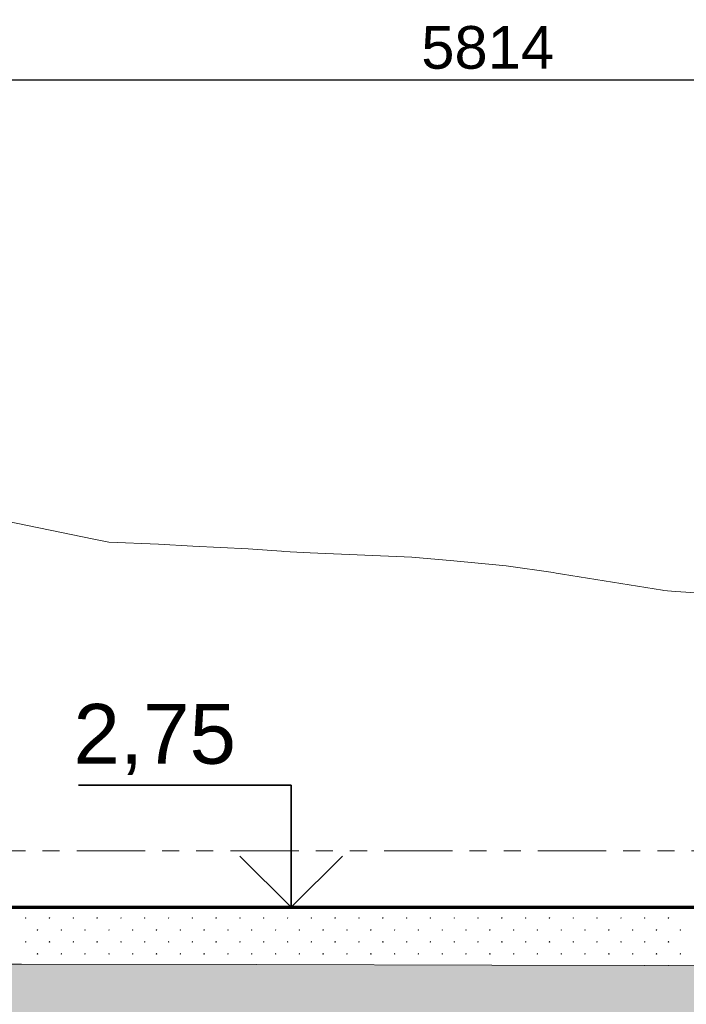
# Model space of a CAD drawing. Header units: millimetres. Extents: x 615418 to 955542, y 450519 to 646666.
# Tile 65 of 84: x 853999 to 873513, y 605264 to 634094. Entities that reach past the tile are written whole.
import ezdxf
from ezdxf.enums import TextEntityAlignment as Align

# ---------------------------------------------------------------- set-up
doc = ezdxf.new("R2010")
doc.units = ezdxf.units.MM
doc.linetypes.add('ACISOTGB', pattern=[9, 4, -1, 1, -1, 1, -1])
for name, color, linetype in [('00', 7, 'Continuous'), ('Bound', 7, 'Continuous'), ('C3D-Профиль', 7, 'Continuous'), ('Fill', 7, 'Continuous'), ('Бетон_условный', 7, 'Continuous'), ('отметки', 7, 'Continuous')]:
    doc.layers.add(name, color=color, linetype=linetype)
doc.layers.add('ИИ_ОФОРМЛЕНИЕ_015', color=7, linetype='Continuous', lineweight=15)
doc.styles.add('arial', font='arial.ttf')
doc.styles.get("Standard").update_dxf_attribs({"font": 'arial.ttf'})
doc.dimstyles.new('ISO-25', dxfattribs={"dimtxt": 2.5, "dimasz": 2.5, "dimexe": 1.25, "dimexo": 0.625, "dimtad": 1, "dimtxsty": 'Standard', "dimcen": 2.5, "dimadec": 0, "dimazin": 0, "dimtfac": 1, "dimtmove": 0, "dimatfit": 3, "dimfxl": 1, "dimarcsym": 0})

# ---------------------------------------------------------------- blocks, each defined once
blk = doc.blocks.new('_ArchTick')
at = {"color": 0, "linetype": 'ByBlock', "const_width": 0.15}
blk.add_lwpolyline([(-0.5, -0.5), (0.5, 0.5)], dxfattribs=at)
blk = doc.blocks.new('*D74')
at = {"color": 0, "lineweight": -2, "ltscale": 200, "transparency": 16777216}
for p, q in [((838627, 608418), (838627, 632948)), ((896767, 612168), (896767, 632948)), ((896767, 632323), (838627, 632323))]:
    blk.add_line(p, q, dxfattribs=at)
at = {"layer": 'Defpoints', "color": 0, "ltscale": 200, "transparency": 16777216}
for p in [(838627, 632323), (896767, 611856), (838627, 608106)]:
    blk.add_point(p, dxfattribs=at)
at = {"color": 0, "lineweight": -2, "ltscale": 200, "transparency": 16777216, "xscale": 1250, "yscale": 1250, "zscale": 1250, "rotation": 180}
blk.add_blockref('_ArchTick', (838627, 632323), dxfattribs=at)
at = {"color": 0, "lineweight": -2, "ltscale": 200, "transparency": 16777216, "xscale": 1250, "yscale": 1250, "zscale": 1250}
blk.add_blockref('_ArchTick', (896767, 632323), dxfattribs=at)
at = {"color": 0, "ltscale": 200, "transparency": 16777216, "insert": (867697, 633274), "char_height": 1250, "attachment_point": 5, "bg_fill": 3, "box_fill_scale": 1.1, "bg_fill_color": 256, "bg_fill_true_color": 13158600, "bg_fill_transparency": 0}
blk.add_mtext('5814', dxfattribs=at)
blk = doc.blocks.new('*U34')
at = {"color": 7, "lineweight": 25, "ltscale": 100}
blk.add_line((-9, 0), (0, 0), dxfattribs=at)
at = {"layer": '00', "color": 7, "lineweight": 35, "ltscale": 100}
for p, q in [((-6, 7.154), (-18.455, 7.154)), ((-6, 0), (-6, 7.154)), ((-9, 3), (-6, 0)), ((-6, 0), (-3, 3))]:
    blk.add_line(p, q, dxfattribs=at)
at = {"ltscale": 100, "style": 'arial', "flags": 8}
for tag, p in [('OTMETKA', (-9.233, 10.154)), ('OTMETKA_2', (-9.231, 4.154))]:
    blk.add_attdef(tag, text='', height=3.5, dxfattribs=at).set_placement(p, align=Align.MIDDLE_RIGHT)

msp = doc.modelspace()

# ---------------------------------------------------------------- hatches: boundary and pattern name
at = {"layer": 'Fill', "lineweight": 13}
h = msp.add_hatch(dxfattribs=at)
h.set_pattern_fill('GR30', color=256, scale=1500, pattern_type=2)
h.set_pattern_definition([(197.866148, (766950.019, 605597.732), (-1469.25, -489.3829239), [8.8168, -15942.6809]), (197.866148, (767197.519, 605845.232), (-1469.25, -489.3829239), [8.8168, -15942.6809]), (270, (767189.1, 605842.5), (489.75, 3e-14), [8.8168, -480.5661]), (270, (766941.6, 605595), (489.75, 3e-14), [8.8168, -480.5661]), (342.133852, (766941.694, 605586.242), (13713.0000001, -4404.4463148), [8.817, -15942.6807]), (342.133852, (767189.194, 605833.742), (13713.0000001, -4404.4463148), [8.817, -15942.6807]), (53.95219, (766949.944, 605583.392), (2448.75, 3425.680467), [8.817, -6649.238]), (53.95219, (767197.444, 605830.892), (2448.75, 3425.680467), [8.817, -6649.238]), (126.04781, (767202.694, 605838.092), (-1469.25, 1957.5316954), [8.8168, -6649.2382]), (126.04781, (766955.194, 605590.592), (-1469.25, 1957.5316954), [8.8168, -6649.2382])])
h.paths.add_polyline_path([(933579.3, 602648.5), (943944.1, 603034.7), (951843.6, 603295.4), (954042.3, 603379.5), (954989.5, 603415.7), (952542.3, 604231.5), (954042.3, 605231.5), (954042.3, 605512.1), (950535.1, 605748.2), (943944.1, 606214.7), (943496.9, 606250.4), (936616.8, 606252.6), (929736.7, 606258.9), (922856.7, 606269.1), (915976.6, 606282.8), (909096.5, 606299.3), (902216.5, 606317.9), (895336.4, 606337.9), (888456.3, 606358.3), (881576.2, 606378.3), (874696.2, 606397), (867816.1, 606413.5), (860936, 606427.2), (854055.9, 606437.4), (847475.8, 606438.8), (840295.8, 606445.8), (837106.8, 606445.8), (834117.9, 606445.8), (831128.9, 606445.9), (828139.9, 606445.9), (825151, 606445.9), (822162, 606445.9), (819173, 606445.9), (817678.5, 606445.9), (817678.5, 606445.8), (816922.4, 606485.4), (816175.6, 606517.7), (815428.8, 606549.5), (814681.9, 606581.4), (813935.1, 606613.2), (813188.3, 606645.1), (812441.5, 606675.7), (811694.6, 606706.2), (810947.8, 606736.8), (810200.9, 606767.4), (809454.1, 606795.8), (808707.2, 606824.3), (807960.3, 606852.8), (807213.4, 606881.3), (806466.5, 606907), (805719.6, 606932.7), (804972.7, 606958.5), (804225.8, 606984.2), (803478.8, 607006.5), (802731.8, 607028.9), (801984.8, 607051.2), (801237.9, 607073.6), (800490.8, 607092.2), (799743.8, 607110.7), (798996.7, 607129.3), (798249.7, 607147.8), (797502.6, 607162.3), (796755.5, 607176.8), (796008.4, 607191.3), (795161.3, 607205.8), (793411.4, 607124.1), (791761.5, 606882.5), (790111.6, 606491.6), (788461.7, 605968.4), (786811.8, 605335.8), (785161.9, 604621.6), (783512.1, 603856.8), (781862.2, 603074.9), (780450.5, 602420.5), (781424.5, 602419.5), (782398.6, 602418.6), (783372.6, 602417.6), (784346.7, 602416.6), (785320.7, 602415.6), (786294.8, 602414.7), (787268.8, 602413.7), (788242.9, 602412.7), (789217, 602411.7), (790191, 602410.7), (791165.1, 602409.8), (792139.1, 602408.8), (793113.2, 602407.8), (794087.2, 602406.8), (795230.8, 602406.8), (796008.2, 602381.8), (796755, 602357.8), (797501.9, 602333.8), (798248.8, 602309.8), (798995.4, 602279), (799742.1, 602248.3), (800488.8, 602217.5), (801235.5, 602186.8), (801982, 602149.8), (802728.5, 602112.7), (803475, 602075.7), (804221.5, 602038.7), (804967.9, 601996.1), (805714.3, 601953.5), (806460.6, 601910.9), (807207, 601868.3), (807953.2, 601821.1), (808699.4, 601773.9), (809445.7, 601726.7), (810191.9, 601679.5), (810938, 601628.8), (811684.2, 601578.2), (812430.3, 601527.5), (813176.5, 601476.9), (813922.6, 601424.1), (814668.6, 601371.4), (815414.7, 601318.6), (816160.8, 601265.8), (816906.9, 601212.3), (817678, 601145.9), (819173, 601145.9), (822162, 601145.9), (825151, 601145.9), (828139.9, 601145.9), (831128.9, 601145.9), (834117.9, 601145.9), (837106.8, 601145.8), (840295.8, 601145.8), (843649.5, 601143.8), (847475.8, 601145.8), (850356.8, 601128.3), (853710.5, 601115.5), (857064.2, 601100), (860417.9, 601082.4), (863771.6, 601063.7), (867125.2, 601044.5), (870478.9, 601025.7), (873832.6, 601008.2), (877186.3, 600992.6), (880540, 600979.8), (883893.6, 600970.2), (887247.3, 600964.3), (890601, 600962.3), (892119.9, 601012.4), (902484.8, 601398.7), (912849.6, 601812.2), (923214.4, 602235)])

# ---------------------------------------------------------------- linework, layer by layer
at = {"layer": 'Bound', "color": 7, "linetype": 'Continuous', "lineweight": 0, "flags": 128}
msp.add_lwpolyline([(943496.9, 606250.4), (936616.8, 606252.6), (929736.7, 606258.9), (922856.7, 606269.1), (915976.6, 606282.8), (909096.5, 606299.3), (902216.5, 606317.9), (895336.4, 606337.9), (888456.3, 606358.3), (881576.2, 606378.3), (874696.2, 606397), (867816.1, 606413.5), (860936, 606427.2), (854055.9, 606437.4), (847475.8, 606438.8)], dxfattribs=at)
at = {"layer": 'C3D-Профиль', "linetype": 'Continuous', "lineweight": 13, "flags": 128}
msp.add_lwpolyline([(852604, 619616), (854887.6, 619145.1), (856172.5, 618884.1), (856611.8, 618794.9), (858062, 618739.1), (859063.1, 618680.2), (860690.9, 618604), (861661.3, 618530.9), (861725.2, 618527.2), (862498.6, 618486.7), (865473.9, 618355.8), (866703.5, 618253.5), (868239.3, 618101.1), (869612.4, 617904.4), (869703.5, 617889.7), (869889.3, 617855.8), (872811.4, 617387.2), (872839.5, 617384.2), (873210, 617355.8), (874515.9, 617268)], dxfattribs=at)
at = {"layer": 'Fill', "linetype": 'Continuous', "lineweight": 13}
for p, q in [((854176.2, 607797.2), (854168.5, 607794.7)), ((854168.5, 607794.7), (854168.5, 607786.5)), ((854168.6, 607786.6), (854176.3, 607784.1)), ((854181, 607790.6), (854176.2, 607797.2)), ((854176.2, 607784), (854181, 607790.6)), ((854873.1, 607797.2), (854865.4, 607794.7)), ((854865.4, 607794.7), (854865.4, 607786.5)), ((854865.5, 607786.6), (854873.2, 607784.1)), ((854873.1, 607784), (854877.9, 607790.6)), ((854878, 607790.6), (854873.2, 607797.2)), ((855570.1, 607797.2), (855562.3, 607794.7)), ((855562.4, 607794.7), (855562.4, 607786.5)), ((855562.4, 607786.6), (855570.2, 607784.1)), ((855574.9, 607790.6), (855570.1, 607797.2)), ((855570.1, 607784), (855574.9, 607790.6)), ((856267, 607797.2), (856259.2, 607794.7)), ((856259.3, 607794.7), (856259.3, 607786.5)), ((856259.3, 607786.6), (856267.1, 607784.1)), ((856271.8, 607790.6), (856267, 607797.2)), ((856267, 607784), (856271.8, 607790.6)), ((856963.9, 607797.2), (856956.2, 607794.7)), ((856956.2, 607794.7), (856956.2, 607786.5)), ((856956.3, 607786.6), (856964, 607784.1)), ((856963.9, 607784), (856968.7, 607790.6)), ((856968.8, 607790.6), (856964, 607797.2)), ((857660.9, 607797.2), (857653.1, 607794.7)), ((857653.1, 607794.7), (857653.1, 607786.5)), ((857653.2, 607786.6), (857661, 607784.1)), ((857665.7, 607790.6), (857660.9, 607797.2)), ((857660.9, 607784), (857665.6, 607790.6)), ((858357.8, 607797.2), (858350, 607794.7)), ((858350.1, 607794.7), (858350.1, 607786.5)), ((858350.1, 607786.6), (858357.9, 607784.1)), ((858362.6, 607790.6), (858357.8, 607797.2)), ((858357.8, 607784), (858362.6, 607790.6)), ((859054.7, 607797.2), (859047, 607794.7)), ((859047, 607794.7), (859047, 607786.5)), ((859047.1, 607786.6), (859054.8, 607784.1)), ((859059.5, 607790.6), (859054.7, 607797.2)), ((859054.7, 607784), (859059.5, 607790.6)), ((859751.6, 607797.2), (859743.9, 607794.7)), ((859743.9, 607794.7), (859743.9, 607786.5)), ((859744, 607786.6), (859751.7, 607784.1)), ((859751.6, 607784), (859756.4, 607790.6)), ((859756.5, 607790.6), (859751.7, 607797.2)), ((860448.6, 607797.2), (860440.8, 607794.7)), ((860440.9, 607794.7), (860440.9, 607786.5)), ((860440.9, 607786.6), (860448.7, 607784.1)), ((860453.4, 607790.6), (860448.6, 607797.2)), ((860448.6, 607784), (860453.4, 607790.6)), ((861145.5, 607797.2), (861137.7, 607794.7)), ((861137.8, 607794.7), (861137.8, 607786.5)), ((861137.9, 607786.6), (861145.6, 607784.1)), ((861150.3, 607790.6), (861145.5, 607797.2)), ((861145.5, 607784), (861150.3, 607790.6)), ((861842.4, 607797.2), (861834.7, 607794.7)), ((861834.7, 607794.7), (861834.7, 607786.5)), ((861834.8, 607786.6), (861842.5, 607784.1)), ((861842.4, 607784), (861847.2, 607790.6)), ((861847.3, 607790.6), (861842.5, 607797.2)), ((862539.4, 607797.2), (862531.6, 607794.7)), ((862531.6, 607794.7), (862531.6, 607786.5)), ((862531.7, 607786.6), (862539.5, 607784.1)), ((862544.2, 607790.6), (862539.4, 607797.2)), ((862539.4, 607784), (862544.2, 607790.6)), ((863236.3, 607797.2), (863228.5, 607794.7)), ((863228.6, 607794.7), (863228.6, 607786.5)), ((863228.6, 607786.6), (863236.4, 607784.1)), ((863241.1, 607790.6), (863236.3, 607797.2)), ((863236.3, 607784), (863241.1, 607790.6)), ((863933.2, 607797.2), (863925.5, 607794.7)), ((863925.5, 607794.7), (863925.5, 607786.5)), ((863925.6, 607786.6), (863933.3, 607784.1)), ((863933.2, 607784), (863938, 607790.6)), ((863938, 607790.6), (863933.3, 607797.2)), ((864630.1, 607797.2), (864622.4, 607794.7)), ((864622.4, 607794.7), (864622.4, 607786.5)), ((864622.5, 607786.6), (864630.3, 607784.1)), ((864630.1, 607784), (864634.9, 607790.6)), ((864635, 607790.6), (864630.2, 607797.2)), ((865327.1, 607797.2), (865319.3, 607794.7)), ((865319.4, 607794.7), (865319.4, 607786.5)), ((865319.4, 607786.6), (865327.2, 607784.1)), ((865331.9, 607790.6), (865327.1, 607797.2)), ((865327.1, 607784), (865331.9, 607790.6)), ((866024, 607797.2), (866016.3, 607794.7)), ((866016.3, 607794.7), (866016.3, 607786.5)), ((866016.4, 607786.6), (866024.1, 607784.1)), ((866028.8, 607790.6), (866024, 607797.2)), ((866024, 607784), (866028.8, 607790.6)), ((866720.9, 607797.2), (866713.2, 607794.7)), ((866713.2, 607794.7), (866713.2, 607786.5)), ((866713.3, 607786.6), (866721, 607784.1)), ((866720.9, 607784), (866725.7, 607790.6)), ((866725.8, 607790.6), (866721, 607797.2)), ((867417.9, 607797.2), (867410.1, 607794.7)), ((867410.2, 607794.7), (867410.2, 607786.5)), ((867410.2, 607786.6), (867418, 607784.1)), ((867422.7, 607790.6), (867417.9, 607797.2)), ((867417.9, 607784), (867422.7, 607790.6)), ((868114.8, 607797.2), (868107, 607794.7)), ((868107.1, 607794.7), (868107.1, 607786.5)), ((868107.1, 607786.6), (868114.9, 607784.1)), ((868119.6, 607790.6), (868114.8, 607797.2)), ((868114.8, 607784), (868119.6, 607790.6)), ((868811.7, 607797.2), (868804, 607794.7)), ((868804, 607794.7), (868804, 607786.5)), ((868804.1, 607786.6), (868811.8, 607784.1)), ((868811.7, 607784), (868816.5, 607790.6)), ((868816.6, 607790.6), (868811.8, 607797.2)), ((869508.7, 607797.2), (869500.9, 607794.7)), ((869500.9, 607794.7), (869500.9, 607786.5)), ((869501, 607786.6), (869508.8, 607784.1)), ((869513.5, 607790.6), (869508.7, 607797.2)), ((869508.7, 607784), (869513.4, 607790.6)), ((870205.6, 607797.2), (870197.8, 607794.7)), ((870197.9, 607794.7), (870197.9, 607786.5)), ((870197.9, 607786.6), (870205.7, 607784.1)), ((870210.4, 607790.6), (870205.6, 607797.2)), ((870205.6, 607784), (870210.4, 607790.6)), ((870902.5, 607797.2), (870894.8, 607794.7)), ((870894.8, 607794.7), (870894.8, 607786.5)), ((870894.9, 607786.6), (870902.6, 607784.1)), ((870907.3, 607790.6), (870902.5, 607797.2)), ((870902.5, 607784), (870907.3, 607790.6)), ((871599.4, 607797.2), (871591.7, 607794.7)), ((871591.7, 607794.7), (871591.7, 607786.5)), ((871591.8, 607786.6), (871599.5, 607784.1)), ((871599.4, 607784), (871604.2, 607790.6)), ((871604.3, 607790.6), (871599.5, 607797.2)), ((872296.4, 607797.2), (872288.6, 607794.7)), ((872288.7, 607794.7), (872288.7, 607786.5)), ((872288.7, 607786.6), (872296.5, 607784.1)), ((872301.2, 607790.6), (872296.4, 607797.2)), ((872296.4, 607784), (872301.2, 607790.6)), ((872993.3, 607797.2), (872985.5, 607794.7)), ((872985.6, 607794.7), (872985.6, 607786.5)), ((872985.6, 607786.6), (872993.4, 607784.1)), ((872998.1, 607790.6), (872993.3, 607797.2)), ((872993.3, 607784), (872998.1, 607790.6)), ((854521.2, 607445.6), (854513.5, 607443.1)), ((854513.5, 607443.1), (854513.5, 607435)), ((854526, 607439), (854521.2, 607445.6)), ((854521.2, 607432.4), (854526, 607439)), ((855218.1, 607445.6), (855210.4, 607443.1)), ((855210.4, 607443.1), (855210.4, 607435)), ((855218.1, 607432.4), (855222.9, 607439)), ((855223, 607439), (855218.2, 607445.6)), ((855915.1, 607445.6), (855907.3, 607443.1)), ((855907.4, 607443.1), (855907.4, 607435)), ((855919.9, 607439), (855915.1, 607445.6)), ((855915.1, 607432.4), (855919.9, 607439)), ((856612, 607445.6), (856604.2, 607443.1)), ((856604.3, 607443.1), (856604.3, 607435)), ((856616.8, 607439), (856612, 607445.6)), ((856612, 607432.4), (856616.8, 607439)), ((857308.9, 607445.6), (857301.2, 607443.1)), ((857301.2, 607443.1), (857301.2, 607435)), ((857308.9, 607432.4), (857313.7, 607439)), ((857313.8, 607439), (857309, 607445.6)), ((858005.9, 607445.6), (857998.1, 607443.1)), ((857998.1, 607443.1), (857998.1, 607435)), ((858010.7, 607439), (858005.9, 607445.6)), ((858005.9, 607432.4), (858010.6, 607439)), ((858702.8, 607445.6), (858695, 607443.1)), ((858695.1, 607443.1), (858695.1, 607435)), ((858707.6, 607439), (858702.8, 607445.6)), ((858702.8, 607432.4), (858707.6, 607439)), ((859399.7, 607445.6), (859392, 607443.1)), ((859392, 607443.1), (859392, 607435)), ((859404.5, 607439), (859399.7, 607445.6)), ((859399.7, 607432.4), (859404.5, 607439)), ((860096.6, 607445.6), (860088.9, 607443.1)), ((860088.9, 607443.1), (860088.9, 607435)), ((860096.6, 607432.4), (860101.4, 607439)), ((860101.5, 607439), (860096.7, 607445.6)), ((860793.6, 607445.6), (860785.8, 607443.1)), ((860785.9, 607443.1), (860785.9, 607435)), ((860798.4, 607439), (860793.6, 607445.6)), ((860793.6, 607432.4), (860798.4, 607439)), ((861490.5, 607445.6), (861482.7, 607443.1)), ((861482.8, 607443.1), (861482.8, 607435)), ((861495.3, 607439), (861490.5, 607445.6)), ((861490.5, 607432.4), (861495.3, 607439)), ((862187.4, 607445.6), (862179.7, 607443.1)), ((862179.7, 607443.1), (862179.7, 607435)), ((862187.4, 607432.4), (862192.2, 607439)), ((862192.3, 607439), (862187.5, 607445.6)), ((862884.4, 607445.6), (862876.6, 607443.1)), ((862876.6, 607443.1), (862876.6, 607435)), ((862889.2, 607439), (862884.4, 607445.6)), ((862884.4, 607432.4), (862889.2, 607439)), ((863581.3, 607445.6), (863573.5, 607443.1)), ((863573.6, 607443.1), (863573.6, 607435)), ((863586.1, 607439), (863581.3, 607445.6)), ((863581.3, 607432.4), (863586.1, 607439)), ((864278.2, 607445.6), (864270.5, 607443.1)), ((864270.5, 607443.1), (864270.5, 607435)), ((864278.2, 607432.4), (864283, 607439)), ((864283, 607439), (864278.3, 607445.6)), ((864975.1, 607445.6), (864967.4, 607443.1)), ((864967.4, 607443.1), (864967.4, 607435)), ((864975.1, 607432.4), (864979.9, 607439)), ((864980, 607439), (864975.2, 607445.6)), ((865672.1, 607445.6), (865664.3, 607443.1)), ((865664.4, 607443.1), (865664.4, 607435)), ((865676.9, 607439), (865672.1, 607445.6)), ((865672.1, 607432.4), (865676.9, 607439)), ((866369, 607445.6), (866361.3, 607443.1)), ((866361.3, 607443.1), (866361.3, 607435)), ((866373.8, 607439), (866369, 607445.6)), ((866369, 607432.4), (866373.8, 607439)), ((867065.9, 607445.6), (867058.2, 607443.1)), ((867058.2, 607443.1), (867058.2, 607435)), ((867065.9, 607432.4), (867070.7, 607439)), ((867070.8, 607439), (867066, 607445.6)), ((867762.9, 607445.6), (867755.1, 607443.1)), ((867755.2, 607443.1), (867755.2, 607435)), ((867767.7, 607439), (867762.9, 607445.6)), ((867762.9, 607432.4), (867767.7, 607439)), ((868459.8, 607445.6), (868452, 607443.1)), ((868452.1, 607443.1), (868452.1, 607435)), ((868464.6, 607439), (868459.8, 607445.6)), ((868459.8, 607432.4), (868464.6, 607439)), ((869156.7, 607445.6), (869149, 607443.1)), ((869149, 607443.1), (869149, 607435)), ((869156.7, 607432.4), (869161.5, 607439)), ((869161.6, 607439), (869156.8, 607445.6)), ((869853.7, 607445.6), (869845.9, 607443.1)), ((869845.9, 607443.1), (869845.9, 607435)), ((869858.5, 607439), (869853.7, 607445.6)), ((869853.7, 607432.4), (869858.4, 607439)), ((870550.6, 607445.6), (870542.8, 607443.1)), ((870542.9, 607443.1), (870542.9, 607435)), ((870555.4, 607439), (870550.6, 607445.6)), ((870550.6, 607432.4), (870555.4, 607439)), ((871247.5, 607445.6), (871239.8, 607443.1)), ((871239.8, 607443.1), (871239.8, 607435)), ((871252.3, 607439), (871247.5, 607445.6)), ((871247.5, 607432.4), (871252.3, 607439)), ((871944.4, 607445.6), (871936.7, 607443.1)), ((871936.7, 607443.1), (871936.7, 607435)), ((871944.4, 607432.4), (871949.2, 607439)), ((871949.3, 607439), (871944.5, 607445.6)), ((872641.4, 607445.6), (872633.6, 607443.1)), ((872633.7, 607443.1), (872633.7, 607435)), ((872646.2, 607439), (872641.4, 607445.6)), ((872641.4, 607432.4), (872646.2, 607439)), ((873338.3, 607445.6), (873330.5, 607443.1)), ((873330.6, 607443.1), (873330.6, 607435)), ((873343.1, 607439), (873338.3, 607445.6)), ((873338.3, 607432.4), (873343.1, 607439)), ((854513.6, 607435), (854521.3, 607432.5)), ((855210.5, 607435), (855218.2, 607432.5)), ((855907.4, 607435), (855915.2, 607432.5)), ((856604.3, 607435), (856612.1, 607432.5)), ((857301.3, 607435), (857309, 607432.5)), ((857998.2, 607435), (858006, 607432.5)), ((858695.1, 607435), (858702.9, 607432.5)), ((859392.1, 607435), (859399.8, 607432.5)), ((860089, 607435), (860096.7, 607432.5)), ((860785.9, 607435), (860793.7, 607432.5)), ((861482.9, 607435), (861490.6, 607432.5)), ((862179.8, 607435), (862187.5, 607432.5)), ((862876.7, 607435), (862884.5, 607432.5)), ((863573.6, 607435), (863581.4, 607432.5)), ((864270.6, 607435), (864278.3, 607432.5)), ((864967.5, 607435), (864975.3, 607432.5)), ((865664.4, 607435), (865672.2, 607432.5)), ((866361.4, 607435), (866369.1, 607432.5)), ((867058.3, 607435), (867066, 607432.5)), ((867755.2, 607435), (867763, 607432.5)), ((868452.1, 607435), (868459.9, 607432.5)), ((869149.1, 607435), (869156.8, 607432.5)), ((869846, 607435), (869853.8, 607432.5)), ((870542.9, 607435), (870550.7, 607432.5)), ((871239.9, 607435), (871247.6, 607432.5)), ((871936.8, 607435), (871944.5, 607432.5)), ((872633.7, 607435), (872641.5, 607432.5)), ((873330.6, 607435), (873338.4, 607432.5)), ((854176.2, 607100.6), (854168.5, 607098.1)), ((854168.5, 607098.1), (854168.5, 607090)), ((854168.6, 607090), (854176.3, 607087.5)), ((854181, 607094), (854176.2, 607100.6)), ((854176.2, 607087.4), (854181, 607094)), ((854873.1, 607100.6), (854865.4, 607098.1)), ((854865.4, 607098.1), (854865.4, 607090)), ((854865.5, 607090), (854873.2, 607087.5)), ((854873.1, 607087.4), (854877.9, 607094)), ((854878, 607094), (854873.2, 607100.6)), ((855570.1, 607100.6), (855562.3, 607098.1)), ((855562.4, 607098.1), (855562.4, 607090)), ((855562.4, 607090), (855570.2, 607087.5)), ((855574.9, 607094), (855570.1, 607100.6)), ((855570.1, 607087.4), (855574.9, 607094)), ((856267, 607100.6), (856259.2, 607098.1)), ((856259.3, 607098.1), (856259.3, 607090)), ((856259.3, 607090), (856267.1, 607087.5)), ((856271.8, 607094), (856267, 607100.6)), ((856267, 607087.4), (856271.8, 607094)), ((856963.9, 607100.6), (856956.2, 607098.1)), ((856956.2, 607098.1), (856956.2, 607090)), ((856956.3, 607090), (856964, 607087.5)), ((856963.9, 607087.4), (856968.7, 607094)), ((856968.8, 607094), (856964, 607100.6)), ((857660.9, 607100.6), (857653.1, 607098.1)), ((857653.1, 607098.1), (857653.1, 607090)), ((857653.2, 607090), (857661, 607087.5)), ((857665.7, 607094), (857660.9, 607100.6)), ((857660.9, 607087.4), (857665.6, 607094)), ((858357.8, 607100.6), (858350, 607098.1)), ((858350.1, 607098.1), (858350.1, 607090)), ((858350.1, 607090), (858357.9, 607087.5)), ((858362.6, 607094), (858357.8, 607100.6)), ((858357.8, 607087.4), (858362.6, 607094)), ((859054.7, 607100.6), (859047, 607098.1)), ((859047, 607098.1), (859047, 607090)), ((859047.1, 607090), (859054.8, 607087.5)), ((859059.5, 607094), (859054.7, 607100.6)), ((859054.7, 607087.4), (859059.5, 607094)), ((859751.6, 607100.6), (859743.9, 607098.1)), ((859743.9, 607098.1), (859743.9, 607090)), ((859744, 607090), (859751.7, 607087.5)), ((859751.6, 607087.4), (859756.4, 607094)), ((859756.5, 607094), (859751.7, 607100.6)), ((860448.6, 607100.6), (860440.8, 607098.1)), ((860440.9, 607098.1), (860440.9, 607090)), ((860440.9, 607090), (860448.7, 607087.5)), ((860453.4, 607094), (860448.6, 607100.6)), ((860448.6, 607087.4), (860453.4, 607094)), ((861145.5, 607100.6), (861137.7, 607098.1)), ((861137.8, 607098.1), (861137.8, 607090)), ((861137.9, 607090), (861145.6, 607087.5)), ((861150.3, 607094), (861145.5, 607100.6)), ((861145.5, 607087.4), (861150.3, 607094)), ((861842.4, 607100.6), (861834.7, 607098.1)), ((861834.7, 607098.1), (861834.7, 607090)), ((861834.8, 607090), (861842.5, 607087.5)), ((861842.4, 607087.4), (861847.2, 607094)), ((861847.3, 607094), (861842.5, 607100.6)), ((862539.4, 607100.6), (862531.6, 607098.1)), ((862531.6, 607098.1), (862531.6, 607090)), ((862531.7, 607090), (862539.5, 607087.5)), ((862544.2, 607094), (862539.4, 607100.6)), ((862539.4, 607087.4), (862544.2, 607094)), ((863236.3, 607100.6), (863228.5, 607098.1)), ((863228.6, 607098.1), (863228.6, 607090)), ((863228.6, 607090), (863236.4, 607087.5)), ((863241.1, 607094), (863236.3, 607100.6)), ((863236.3, 607087.4), (863241.1, 607094)), ((863933.2, 607100.6), (863925.5, 607098.1)), ((863925.5, 607098.1), (863925.5, 607090)), ((863925.6, 607090), (863933.3, 607087.5)), ((863933.2, 607087.4), (863938, 607094)), ((863938, 607094), (863933.3, 607100.6)), ((864630.1, 607100.6), (864622.4, 607098.1)), ((864622.4, 607098.1), (864622.4, 607090)), ((864622.5, 607090), (864630.3, 607087.5)), ((864630.1, 607087.4), (864634.9, 607094)), ((864635, 607094), (864630.2, 607100.6)), ((865327.1, 607100.6), (865319.3, 607098.1)), ((865319.4, 607098.1), (865319.4, 607090)), ((865319.4, 607090), (865327.2, 607087.5)), ((865331.9, 607094), (865327.1, 607100.6)), ((865327.1, 607087.4), (865331.9, 607094)), ((866024, 607100.6), (866016.3, 607098.1)), ((866016.3, 607098.1), (866016.3, 607090)), ((866016.4, 607090), (866024.1, 607087.5)), ((866028.8, 607094), (866024, 607100.6)), ((866024, 607087.4), (866028.8, 607094)), ((866720.9, 607100.6), (866713.2, 607098.1)), ((866713.2, 607098.1), (866713.2, 607090)), ((866713.3, 607090), (866721, 607087.5)), ((866720.9, 607087.4), (866725.7, 607094)), ((866725.8, 607094), (866721, 607100.6)), ((867417.9, 607100.6), (867410.1, 607098.1)), ((867410.2, 607098.1), (867410.2, 607090)), ((867410.2, 607090), (867418, 607087.5)), ((867422.7, 607094), (867417.9, 607100.6)), ((867417.9, 607087.4), (867422.7, 607094)), ((868114.8, 607100.6), (868107, 607098.1)), ((868107.1, 607098.1), (868107.1, 607090)), ((868107.1, 607090), (868114.9, 607087.5)), ((868119.6, 607094), (868114.8, 607100.6)), ((868114.8, 607087.4), (868119.6, 607094)), ((868811.7, 607100.6), (868804, 607098.1)), ((868804, 607098.1), (868804, 607090)), ((868804.1, 607090), (868811.8, 607087.5)), ((868811.7, 607087.4), (868816.5, 607094)), ((868816.6, 607094), (868811.8, 607100.6)), ((869508.7, 607100.6), (869500.9, 607098.1)), ((869500.9, 607098.1), (869500.9, 607090)), ((869501, 607090), (869508.8, 607087.5)), ((869513.5, 607094), (869508.7, 607100.6)), ((869508.7, 607087.4), (869513.4, 607094)), ((870205.6, 607100.6), (870197.8, 607098.1)), ((870197.9, 607098.1), (870197.9, 607090)), ((870197.9, 607090), (870205.7, 607087.5)), ((870210.4, 607094), (870205.6, 607100.6)), ((870205.6, 607087.4), (870210.4, 607094)), ((870902.5, 607100.6), (870894.8, 607098.1)), ((870894.8, 607098.1), (870894.8, 607090)), ((870894.9, 607090), (870902.6, 607087.5)), ((870907.3, 607094), (870902.5, 607100.6)), ((870902.5, 607087.4), (870907.3, 607094)), ((871599.4, 607100.6), (871591.7, 607098.1)), ((871591.7, 607098.1), (871591.7, 607090)), ((871591.8, 607090), (871599.5, 607087.5)), ((871599.4, 607087.4), (871604.2, 607094)), ((871604.3, 607094), (871599.5, 607100.6)), ((872296.4, 607100.6), (872288.6, 607098.1)), ((872288.7, 607098.1), (872288.7, 607090)), ((872288.7, 607090), (872296.5, 607087.5)), ((872301.2, 607094), (872296.4, 607100.6)), ((872296.4, 607087.4), (872301.2, 607094)), ((872993.3, 607100.6), (872985.5, 607098.1)), ((872985.6, 607098.1), (872985.6, 607090)), ((872985.6, 607090), (872993.4, 607087.5)), ((872998.1, 607094), (872993.3, 607100.6)), ((872993.3, 607087.4), (872998.1, 607094)), ((854521.2, 606749), (854513.5, 606746.5)), ((854513.5, 606746.5), (854513.5, 606738.4)), ((854513.6, 606738.4), (854521.3, 606735.9)), ((854526, 606742.4), (854521.2, 606749)), ((854521.2, 606735.8), (854526, 606742.4)), ((855218.1, 606749), (855210.4, 606746.5)), ((855210.4, 606746.5), (855210.4, 606738.4)), ((855210.5, 606738.4), (855218.2, 606735.9)), ((855218.1, 606735.8), (855222.9, 606742.4)), ((855223, 606742.4), (855218.2, 606749)), ((855915.1, 606749), (855907.3, 606746.5)), ((855907.4, 606746.5), (855907.4, 606738.4)), ((855907.4, 606738.4), (855915.2, 606735.9)), ((855919.9, 606742.4), (855915.1, 606749)), ((855915.1, 606735.8), (855919.9, 606742.4)), ((856612, 606749), (856604.2, 606746.5)), ((856604.3, 606746.5), (856604.3, 606738.4)), ((856604.3, 606738.4), (856612.1, 606735.9)), ((856616.8, 606742.4), (856612, 606749)), ((856612, 606735.8), (856616.8, 606742.4)), ((857308.9, 606749), (857301.2, 606746.5)), ((857301.2, 606746.5), (857301.2, 606738.4)), ((857301.3, 606738.4), (857309, 606735.9)), ((857308.9, 606735.8), (857313.7, 606742.4)), ((857313.8, 606742.4), (857309, 606749)), ((858005.9, 606749), (857998.1, 606746.5)), ((857998.1, 606746.5), (857998.1, 606738.4)), ((857998.2, 606738.4), (858006, 606735.9)), ((858010.7, 606742.4), (858005.9, 606749)), ((858005.9, 606735.8), (858010.6, 606742.4)), ((858702.8, 606749), (858695, 606746.5)), ((858695.1, 606746.5), (858695.1, 606738.4)), ((858695.1, 606738.4), (858702.9, 606735.9)), ((858707.6, 606742.4), (858702.8, 606749)), ((858702.8, 606735.8), (858707.6, 606742.4)), ((859399.7, 606749), (859392, 606746.5)), ((859392, 606746.5), (859392, 606738.4)), ((859392.1, 606738.4), (859399.8, 606735.9)), ((859404.5, 606742.4), (859399.7, 606749)), ((859399.7, 606735.8), (859404.5, 606742.4)), ((860096.6, 606749), (860088.9, 606746.5)), ((860088.9, 606746.5), (860088.9, 606738.4)), ((860089, 606738.4), (860096.7, 606735.9)), ((860096.6, 606735.8), (860101.4, 606742.4)), ((860101.5, 606742.4), (860096.7, 606749)), ((860793.6, 606749), (860785.8, 606746.5)), ((860785.9, 606746.5), (860785.9, 606738.4)), ((860785.9, 606738.4), (860793.7, 606735.9)), ((860798.4, 606742.4), (860793.6, 606749)), ((860793.6, 606735.8), (860798.4, 606742.4)), ((861490.5, 606749), (861482.7, 606746.5)), ((861482.8, 606746.5), (861482.8, 606738.4)), ((861482.9, 606738.4), (861490.6, 606735.9)), ((861495.3, 606742.4), (861490.5, 606749)), ((861490.5, 606735.8), (861495.3, 606742.4)), ((862187.4, 606749), (862179.7, 606746.5)), ((862179.7, 606746.5), (862179.7, 606738.4)), ((862179.8, 606738.4), (862187.5, 606735.9)), ((862187.4, 606735.8), (862192.2, 606742.4)), ((862192.3, 606742.4), (862187.5, 606749)), ((862884.4, 606749), (862876.6, 606746.5)), ((862876.6, 606746.5), (862876.6, 606738.4)), ((862876.7, 606738.4), (862884.5, 606735.9)), ((862889.2, 606742.4), (862884.4, 606749)), ((862884.4, 606735.8), (862889.2, 606742.4)), ((863581.3, 606749), (863573.5, 606746.5)), ((863573.6, 606746.5), (863573.6, 606738.4)), ((863573.6, 606738.4), (863581.4, 606735.9)), ((863586.1, 606742.4), (863581.3, 606749)), ((863581.3, 606735.8), (863586.1, 606742.4)), ((864278.2, 606749), (864270.5, 606746.5)), ((864270.5, 606746.5), (864270.5, 606738.4)), ((864270.6, 606738.4), (864278.3, 606735.9)), ((864278.2, 606735.8), (864283, 606742.4)), ((864283, 606742.4), (864278.3, 606749)), ((864975.1, 606749), (864967.4, 606746.5)), ((864967.4, 606746.5), (864967.4, 606738.4)), ((864967.5, 606738.4), (864975.3, 606735.9)), ((864975.1, 606735.8), (864979.9, 606742.4)), ((864980, 606742.4), (864975.2, 606749)), ((865672.1, 606749), (865664.3, 606746.5)), ((865664.4, 606746.5), (865664.4, 606738.4)), ((865664.4, 606738.4), (865672.2, 606735.9)), ((865676.9, 606742.4), (865672.1, 606749)), ((865672.1, 606735.8), (865676.9, 606742.4)), ((866369, 606749), (866361.3, 606746.5)), ((866361.3, 606746.5), (866361.3, 606738.4)), ((866361.4, 606738.4), (866369.1, 606735.9)), ((866373.8, 606742.4), (866369, 606749)), ((866369, 606735.8), (866373.8, 606742.4)), ((867065.9, 606749), (867058.2, 606746.5)), ((867058.2, 606746.5), (867058.2, 606738.4)), ((867058.3, 606738.4), (867066, 606735.9)), ((867065.9, 606735.8), (867070.7, 606742.4)), ((867070.8, 606742.4), (867066, 606749)), ((867762.9, 606749), (867755.1, 606746.5)), ((867755.2, 606746.5), (867755.2, 606738.4)), ((867755.2, 606738.4), (867763, 606735.9)), ((867767.7, 606742.4), (867762.9, 606749)), ((867762.9, 606735.8), (867767.7, 606742.4)), ((868459.8, 606749), (868452, 606746.5)), ((868452.1, 606746.5), (868452.1, 606738.4)), ((868452.1, 606738.4), (868459.9, 606735.9)), ((868464.6, 606742.4), (868459.8, 606749)), ((868459.8, 606735.8), (868464.6, 606742.4)), ((869156.7, 606749), (869149, 606746.5)), ((869149, 606746.5), (869149, 606738.4)), ((869149.1, 606738.4), (869156.8, 606735.9)), ((869156.7, 606735.8), (869161.5, 606742.4)), ((869161.6, 606742.4), (869156.8, 606749)), ((869853.7, 606749), (869845.9, 606746.5)), ((869845.9, 606746.5), (869845.9, 606738.4)), ((869846, 606738.4), (869853.8, 606735.9)), ((869858.5, 606742.4), (869853.7, 606749)), ((869853.7, 606735.8), (869858.4, 606742.4)), ((870550.6, 606749), (870542.8, 606746.5)), ((870542.9, 606746.5), (870542.9, 606738.4)), ((870542.9, 606738.4), (870550.7, 606735.9)), ((870555.4, 606742.4), (870550.6, 606749)), ((870550.6, 606735.8), (870555.4, 606742.4)), ((871247.5, 606749), (871239.8, 606746.5)), ((871239.8, 606746.5), (871239.8, 606738.4)), ((871239.9, 606738.4), (871247.6, 606735.9)), ((871252.3, 606742.4), (871247.5, 606749)), ((871247.5, 606735.8), (871252.3, 606742.4)), ((871944.4, 606749), (871936.7, 606746.5)), ((871936.7, 606746.5), (871936.7, 606738.4)), ((871936.8, 606738.4), (871944.5, 606735.9)), ((871944.4, 606735.8), (871949.2, 606742.4)), ((871949.3, 606742.4), (871944.5, 606749)), ((872641.4, 606749), (872633.6, 606746.5)), ((872633.7, 606746.5), (872633.7, 606738.4)), ((872633.7, 606738.4), (872641.5, 606735.9)), ((872646.2, 606742.4), (872641.4, 606749)), ((872641.4, 606735.8), (872646.2, 606742.4)), ((873338.3, 606749), (873330.5, 606746.5)), ((873330.6, 606746.5), (873330.6, 606738.4)), ((873330.6, 606738.4), (873338.4, 606735.9)), ((873343.1, 606742.4), (873338.3, 606749)), ((873338.3, 606735.8), (873343.1, 606742.4)), ((872296.4, 606404), (872292.4, 606402.8)), ((872297.3, 606402.7), (872296.4, 606404)), ((872993.3, 606404), (872985.5, 606401.5)), ((872985.6, 606401.5), (872985.6, 606401.1)), ((872995.5, 606401.1), (872993.3, 606404))]:
    msp.add_line(p, q, dxfattribs=at)
at = {"layer": 'ИИ_ОФОРМЛЕНИЕ_015', "color": 42, "lineweight": 25, "const_width": 100}
msp.add_lwpolyline([(748367, 605855.8), (754973.8, 605864.8), (758475, 607605.8), (771052, 607605.8), (774287, 607605.8), (839227, 607605.8), (840227, 608105.8), (889667, 608105.8), (889667, 611855.8), (896767, 611855.8), (905517, 615355.8), (908517, 615355.8), (917517, 618955.8), (925517, 618955.8), (934517, 615355.8), (937517, 615355.8), (941510.5, 613359)], dxfattribs=at)

# ---------------------------------------------------------------- next in the draw order: dimensions: what is measured, and where the dimension line sits
at = {"ltscale": 200}
dim = msp.add_linear_dim(base=(838627, 632322.9), p1=(896767, 611855.8), p2=(838627, 608105.8), dimstyle='ISO-25', override={"dimscale": 500, "dimdec": 0, "dimlfac": 0.1, "dimzin": 0, "dimblk1": 'ArchTick', "dimblk2": 'ArchTick', "dimsah": 1, "dimtmove": 1, "dimtfill": 1}, dxfattribs=at)
dim.commit()
dim.dimension.update_dxf_attribs({"geometry": '*D74', "text_midpoint": (867697, 633273.6)})

# ---------------------------------------------------------------- next in the draw order: linework, layer by layer
at = {"layer": 'Бетон_условный', "color": 0, "linetype": 'ACISOTGB', "lineweight": 20, "ltscale": 500}
msp.add_lwpolyline([(682879.1, 611055.8), (682879.1, 611655.8), (750686.2, 611655.8), (750686.2, 622305.8), (765897, 622305.8), (765897, 631105.8), (769597, 631105.8), (769597, 621305.8), (779417, 621305.8), (779417, 609755.8), (804417, 609755.8), (804417, 612255.8), (805167, 612255.8), (810667, 609755.8), (883917, 609755.8), (889167, 611855.8), (889667, 611855.8)], dxfattribs=at)
at = {"layer": 'ИИ_ОФОРМЛЕНИЕ_015', "color": 42, "lineweight": 25, "const_width": 100}
msp.add_lwpolyline([(748367, 605855.8), (754973.8, 605855.8), (758475, 607605.8), (760083, 607605.8), (771192, 607605.8), (774287, 607605.8), (837627, 607605.8), (838627, 608105.8), (888067, 608105.8), (888067, 611855.8), (895167, 611855.8), (903917, 615355.8), (906917, 615355.8), (915917, 618955.8), (923917, 618955.8), (932917, 615355.8), (935917, 615355.8), (941924.5, 612352)], dxfattribs=at)

# ---------------------------------------------------------------- next in the draw order: block references
at = {"layer": 'отметки'}
ref = msp.add_blockref('*U34', (864947, 608105.8), dxfattribs=dict(at, xscale=500, yscale=500, zscale=500))
ref.add_attrib('OTMETKA', '2,75', dxfattribs={"layer": '0', "ltscale": 100, "height": 1750, "style": 'arial'}).set_placement((860330.7, 613182.6), align=Align.MIDDLE_RIGHT)

doc.saveas('drawing.dxf')
